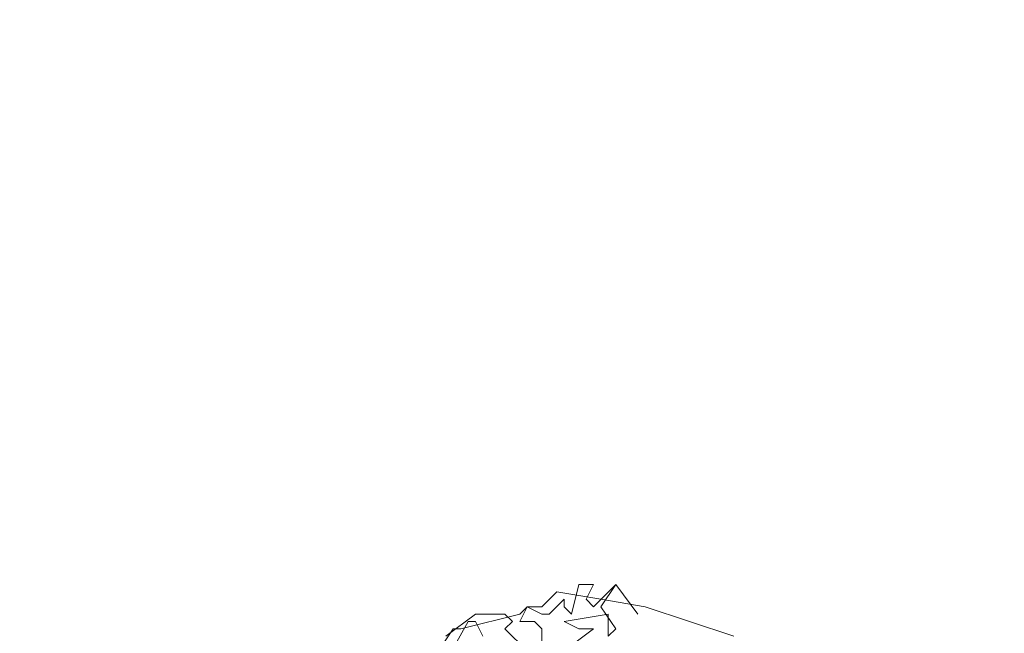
# Model space of a CAD drawing. Header units: millimetres. Extents: x 4234 to 4704, y 1542 to 2004.
# Tile 66 of 256: x 4458 to 4471, y 1654 to 1662. Entities that reach past the tile are written whole.
import ezdxf

# ---------------------------------------------------------------- set-up
doc = ezdxf.new("R2010")
doc.units = ezdxf.units.MM
doc.layers.add('BOD', color=40, linetype='Continuous')
doc.layers.add('DIMENSIONS', color=7, linetype='Continuous')

# ---------------------------------------------------------------- blocks, each defined once
blk = doc.blocks.new('A$Cf9015526')
at = {"color": 116, "lineweight": 0, "true_color": 0x136734}
for points in [[(1.1548, 3.4421), (1.1992, 3.5087), (1.2214, 3.5087), (1.3991, 3.5532), (1.4213, 3.5754), (1.4657, 3.5754), (1.5101, 3.6198), (1.6433, 3.5976), (1.7766, 3.5754), (1.9098, 3.5309), (2.0431, 3.4865)], [(1.288, 3.4865), (1.2658, 3.5309), (1.2436, 3.5309), (1.1326, 3.3311)], [(1.177, 3.4865), (1.2658, 3.5532), (1.3546, 3.5532), (1.3768, 3.5309), (1.3546, 3.5087), (1.4213, 3.4421)], [(1.4657, 3.4643), (1.4657, 3.5087), (1.4435, 3.5309), (1.3991, 3.5309), (1.4213, 3.5754), (1.4657, 3.5532), (1.4879, 3.5532), (1.5323, 3.5976), (1.5323, 3.5754), (1.5545, 3.5532), (1.5767, 3.642), (1.6211, 3.642), (1.5989, 3.5976), (1.6211, 3.5754), (1.6877, 3.642), (1.7544, 3.5532), (1.6877, 3.642), (1.6433, 3.5754), (1.6877, 3.5087), (1.6655, 3.4865), (1.6655, 3.5532), (1.5323, 3.5309), (1.5767, 3.5087), (1.6211, 3.5087), (1.5323, 3.4421)]]:
    blk.add_lwpolyline(points, dxfattribs=at)

msp = doc.modelspace()

# ---------------------------------------------------------------- hatches: boundary and pattern name
at = {"layer": 'DIMENSIONS'}
h = msp.add_hatch(dxfattribs=at)
h.set_pattern_fill('GRASS', color=256, scale=0.5)
h.set_pattern_definition([(90, (3399.144, -158.445), (-8.980256, 8.980256), [2.38125, -15.57926]), (45, (3399.144, -158.445), (-8.980256, 8.980256), [2.38125, -10.31875]), (135, (3399.144, -158.445), (-8.980256, -8.980256), [2.38125, -10.31875])])
h.paths.add_polyline_path([(4417.642, 1844.325), (4423.295, 1838.251), (4434.997, 1847.63), (4469.633, 1855.411), (4513.149, 1877.657), (4531.91, 1892.866), (4546.887, 1910.457), (4556.576, 1922.748), (4577.553, 1933.381), (4592.745, 1936.647), (4614.987, 1937.27), (4624.025, 1937.27), (4633.352, 1938.711), (4636.398, 1940.231), (4631.843, 1952.387, 0.161807)])
h.paths.add_polyline_path([(4631.843, 1952.387), (4629.875, 1957.638), (4629.402, 1957.362), (4621.324, 1958.355), (4615.855, 1959.613), (4597.306, 1970.684), (4571.563, 1964.436), (4571.563, 1952.35), (4556.657, 1951.293), (4533.205, 1949.701), (4514.014, 1931.759), (4500.094, 1928.388), (4467.514, 1910.265), (4457.649, 1889.768), (4440.095, 1876.858), (4418.61, 1858.458), (4410.164, 1852.361), (4417.642, 1844.325, -0.161807)])
h.paths.add_polyline_path([(4548.079, 1916.6), (4552.857, 1929.938), (4546.693, 1932.146), (4541.915, 1918.808)], flags=24)
h.paths.add_polyline_path([(4503.056, 1883.274), (4507.833, 1896.612), (4501.67, 1898.82), (4496.892, 1885.482)], flags=24)
h.paths.add_polyline_path([(4451.737, 1857.409), (4456.514, 1870.747), (4450.351, 1872.954), (4445.573, 1859.617)], flags=24)
h.paths.add_polyline_path([(4412.993, 1854.337), (4417.077, 1849.949), (4419.339, 1852.055), (4415.256, 1856.442)], flags=24)
h.paths.add_polyline_path([(4596.347, 1950.181), (4601.125, 1963.518), (4594.961, 1965.726), (4590.184, 1952.389)], flags=24)
h.paths.add_polyline_path([(4509.799, 1914.44), (4520.772, 1919.976), (4517.122, 1927.21), (4506.149, 1921.675)], flags=24)
h.paths.add_polyline_path([(4321.655, 1898.427), (4326.034, 1896.392), (4327.337, 1899.195), (4322.958, 1901.23)], flags=9)
h.paths.add_polyline_path([(4333.436, 1891.996), (4338.276, 1888.46), (4340.1, 1890.956), (4335.26, 1894.492)], flags=9)
h.paths.add_polyline_path([(4351.195, 1875.643), (4355.521, 1871.494), (4357.661, 1873.726), (4353.334, 1877.874)], flags=9)
h.paths.add_polyline_path([(4373.922, 1853.781), (4378.272, 1849.657), (4380.399, 1851.901), (4376.049, 1856.024)], flags=9)
h.paths.add_polyline_path([(4389.205, 1846.109), (4392.546, 1849.595), (4390.314, 1851.734), (4386.973, 1848.248)], flags=9)
h.paths.add_polyline_path([(4407.974, 1825.893), (4411.638, 1829.038), (4409.624, 1831.383), (4405.961, 1828.238)], flags=9)
h.paths.add_polyline_path([(4405.697, 1823.188), (4408.835, 1819.518), (4411.185, 1821.527), (4408.046, 1825.197)], flags=9)
h.paths.add_polyline_path([(4412.076, 1813.536), (4414.857, 1808.226), (4417.596, 1809.66), (4414.815, 1814.97)], flags=9)
h.paths.add_polyline_path([(4306.063, 1735.531), (4308.37, 1742.308), (4305.444, 1743.304), (4303.137, 1736.527)], flags=9)
h.paths.add_polyline_path([(4289.124, 1902.077), (4295.062, 1902.894), (4294.64, 1905.956), (4288.702, 1905.139)], flags=9)
h.paths.add_polyline_path([(4305.67, 1902.469), (4311.525, 1901.187), (4312.186, 1904.206), (4306.331, 1905.488)], flags=9)
h.paths.add_polyline_path([(4434.212, 1813.221), (4438.6, 1817.304), (4436.494, 1819.567), (4432.106, 1815.483)], flags=9)
h.paths.add_polyline_path([(4381.102, 1865.727), (4385.185, 1861.34), (4387.448, 1863.446), (4383.365, 1867.833)], flags=9)
h.paths.add_polyline_path([(4421.978, 1821.805), (4426.062, 1817.417), (4428.324, 1819.523), (4424.241, 1823.911)], flags=9)
h.paths.add_polyline_path([(4410.395, 1823.868), (4413.93, 1827.157), (4411.824, 1829.42), (4408.289, 1826.131)], flags=9)
h.paths.add_polyline_path([(4387.391, 1817.486), (4392.169, 1830.823), (4386.005, 1833.031), (4381.227, 1819.694)], flags=9)
h.paths.add_polyline_path([(4347.973, 1750.06), (4352.75, 1763.397), (4346.587, 1765.605), (4341.809, 1752.268)], flags=9)
h.paths.add_polyline_path([(4341.432, 1678.315), (4346.21, 1691.652), (4340.046, 1693.86), (4335.269, 1680.523)], flags=9)
h.paths.add_polyline_path([(4323.367, 1583.702), (4328.145, 1597.039), (4321.981, 1599.247), (4317.204, 1585.909)], flags=9)
h.paths.add_polyline_path([(4335.365, 1700.446), (4339.979, 1713.328), (4330.825, 1716.607), (4326.211, 1703.726)], flags=9)
h.paths.add_polyline_path([(4396.179, 1839.031), (4404.655, 1830.211), (4406.861, 1832.33), (4398.385, 1841.151)], flags=9)
h.paths.add_polyline_path([(4396.433, 1860.296), (4402.629, 1853.776), (4403.712, 1854.806), (4397.517, 1861.325)], flags=9)
h.paths.add_polyline_path([(4349.014, 1900.377), (4363.585, 1891.161), (4365.102, 1893.559), (4350.531, 1902.776)], flags=9)
h.paths.add_polyline_path([(4438.666, 1769.752), (4437.611, 1764.115), (4441.328, 1763.419), (4442.383, 1769.056)], flags=9)
h.paths.add_polyline_path([(4432.339, 1775.082), (4431.592, 1769.395), (4435.341, 1768.902), (4436.089, 1774.588)], flags=9)
h.paths.add_polyline_path([(4446.576, 1765.01), (4445.473, 1759.382), (4449.184, 1758.654), (4450.287, 1764.282)], flags=9)
h.paths.add_polyline_path([(4333.28, 1902.136), (4338.08, 1900.158), (4339.521, 1903.654), (4334.722, 1905.632)], flags=9)
h.paths.add_polyline_path([(4335.517, 1907.037), (4340.858, 1904.947), (4342.235, 1908.469), (4336.895, 1910.559)], flags=9)
h.paths.add_polyline_path([(4338.313, 1912.555), (4343.753, 1910.74), (4344.95, 1914.327), (4339.509, 1916.142)], flags=9)
h.paths.add_polyline_path([(4390.585, 1863.01), (4393.613, 1859.818), (4396.592, 1862.643), (4393.563, 1865.836)], flags=9)
h.paths.add_polyline_path([(4431.119, 1819.228), (4434.15, 1816.033), (4437.129, 1818.858), (4434.097, 1822.054)], flags=9)
h.paths.add_polyline_path([(4421.135, 1830.165), (4424.164, 1826.973), (4427.142, 1829.798), (4424.114, 1832.991)], flags=9)
h.paths.add_polyline_path([(4410.884, 1841.214), (4413.913, 1838.022), (4416.891, 1840.847), (4413.863, 1844.04)], flags=9)
h.paths.add_polyline_path([(4400.588, 1852.195), (4403.617, 1849.002), (4406.596, 1851.828), (4403.567, 1855.02)], flags=9)
h.paths.add_polyline_path([(4378.865, 1874.762), (4381.896, 1871.566), (4384.875, 1874.392), (4381.843, 1877.588)], flags=9)

# ---------------------------------------------------------------- block references
at = {"layer": 'BOD', "xscale": 4.480026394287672, "yscale": 4.480026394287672, "zscale": 4.480026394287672}
msp.add_blockref('A$Cf9015526', (4458.272, 1638.318, 480.917), dxfattribs=at)

doc.saveas('drawing.dxf')
